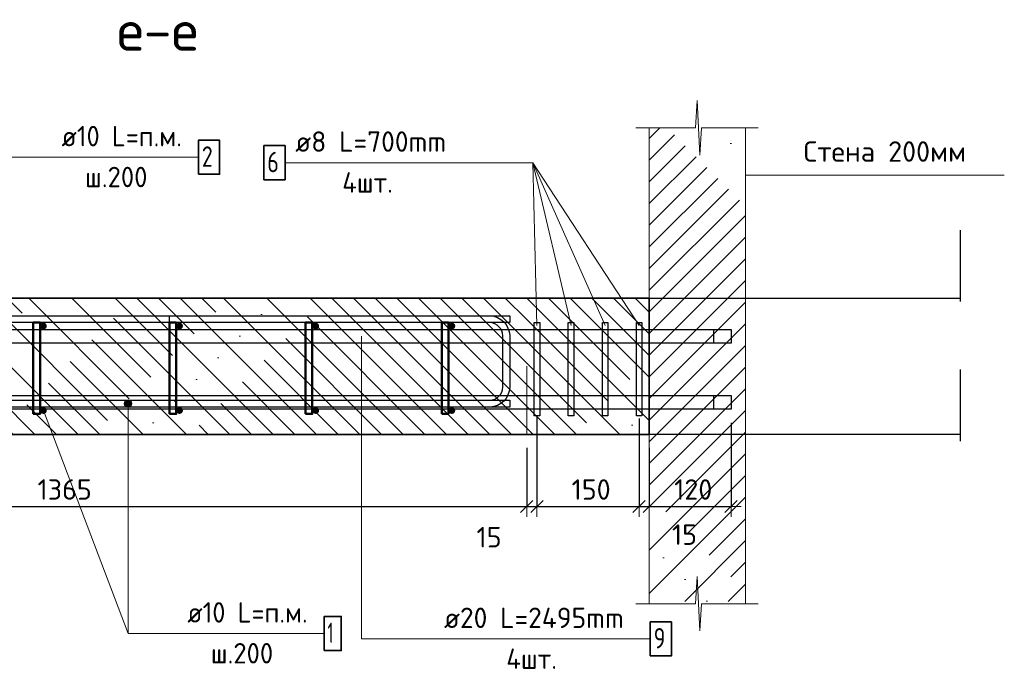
# Model space of a CAD drawing. Header units: metres. Extents: x -38 to 107, y -15 to 21.
# Tile 166 of 167: x 91.098 to 92.545, y -4.597 to -3.644. Entities that reach past the tile are written whole.
import ezdxf

# ---------------------------------------------------------------- set-up
doc = ezdxf.new("R2010")
doc.units = ezdxf.units.M
doc.header["$PDMODE"] = 65
for name, pattern in [('______2', [0.0405, 0.03, -0.0105]), ('______3', [0.5, 0.4, -0.1]), ('______4', [0.135, 0.105, -0.03])]:
    doc.linetypes.add(name, pattern=pattern)
for name, color, linetype, lineweight in [('XR$5$Арм. стержнями верхней зоны', 180, 'Continuous', 35), ('XR$5$Арм. стержнями нижней зоны', 180, 'Continuous', 35), ('XR$5$Арм.стержн. Арматура края', 96, 'Continuous', 35), ('XR$5$Арм.стержн. Хомут', 240, 'Continuous', 35), ('XR$5$Балка (1)', 7, '______3', 13), ('XR$5$ВК__отв в полу 1-2 эт', 220, 'Continuous', 25), ('XR$5$Перекрытие (1)', 7, 'Continuous', 35), ('XR$5$Размерная линия (1)', 7, 'Continuous', 13), ('XR$5$Текст_ общее_1', 7, 'Continuous', 13)]:
    doc.layers.add(name, color=color, linetype=linetype, lineweight=lineweight)
doc.layers.add('XR$5$Арм.стержн.Доп. Арм верхн.зоны Х', color=7, linetype='Continuous', lineweight=35, true_color=0x8c8cff)
doc.styles.add('ISOCPEUR', font='txt')
doc.dimstyles.new('DIMSTYLE_24', dxfattribs={"dimtxt": 0.03, "dimasz": 0.03, "dimexe": 0, "dimexo": 0, "dimgap": 0.015, "dimtad": 2, "dimdec": 0, "dimlfac": 1000, "dimrnd": 5, "dimzin": 12, "dimdsep": 46, "dimtxsty": 'ISOCPEUR', "dimblk1": 'ALL_ML_STRICH', "dimblk2": 'ALL_ML_STRICH', "dimsah": 1, "dimcen": 0, "dimclrd": 7, "dimclre": 256, "dimclrt": 7, "dimadec": 0, "dimazin": 0, "dimtfac": 1, "dimtdec": 0, "dimtix": 1, "dimtmove": 2, "dimatfit": 3, "dimfxl": 0, "dimtzin": 0, "dimlwd": 0, "dimlwe": -3, "dimarcsym": 0})
doc.dimstyles.new('DIMSTYLE_32', dxfattribs={"dimtxt": 0.03, "dimasz": 0.03, "dimexe": 0, "dimexo": 0, "dimgap": 0.015, "dimtad": 0, "dimdec": 0, "dimlfac": 1000, "dimrnd": 5, "dimzin": 12, "dimdsep": 46, "dimtxsty": 'ISOCPEUR', "dimblk1": 'ALL_ML_STRICH', "dimblk2": 'ALL_ML_STRICH', "dimsah": 1, "dimcen": 0, "dimclrd": 7, "dimclre": 256, "dimclrt": 7, "dimadec": 0, "dimazin": 0, "dimtfac": 1, "dimtdec": 0, "dimtix": 1, "dimtmove": 2, "dimatfit": 3, "dimfxl": 0, "dimtvp": 1.2, "dimtzin": 0, "dimlwd": 0, "dimlwe": -3, "dimarcsym": 0})
pattern_1 = [(135, (0, 0), (-0.031819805, -0.031819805), [0.4, -0.05, 0, -0.05]), (135, (-0.01591, -0.01591), (-0.031819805, -0.031819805), [0.8, -0.1, 0.1, -0.1])]

# ---------------------------------------------------------------- blocks, each defined once
blk = doc.blocks.new('ЭЛЕМЕНТ_УЗОРА_24')
at = {"color": 7, "linetype": 'Continuous', "lineweight": 13, "transparency": 33554687}
blk.add_line((92.1832, -3.8025), (92.1832, -3.8025), dxfattribs=at)
blk.add_lwpolyline([(92.0032, -3.8025), (92.0912, -3.8025), (92.0937, -3.7625), (92.0972, -3.8425), (92.1, -3.8025), (92.1832, -3.8025)], dxfattribs=at)
blk = doc.blocks.new('ЭЛЕМЕНТ_УЗОРА_25')
at = {"color": 7, "linetype": 'Continuous', "lineweight": 13, "transparency": 33554687}
blk.add_line((92.1832, -4.5011), (92.1832, -4.5011), dxfattribs=at)
blk.add_lwpolyline([(92.0032, -4.5011), (92.0912, -4.5011), (92.0937, -4.4611), (92.0972, -4.5411), (92.1, -4.5011), (92.1832, -4.5011)], dxfattribs=at)
blk = doc.blocks.new('ALL_ML_STRICH')
at = {"color": 0, "linetype": 'ByBlock', "lineweight": -2}
for p, q in [((0, -0.5), (0, 0.5)), ((-1, 0), (0.5, 0)), ((-0.3, -0.3), (0.3, 0.3))]:
    blk.add_line(p, q, dxfattribs=at)
blk = doc.blocks.new('*D885')
at = {"layer": 'DEFPOINTS', "color": 7, "linetype": 'Continuous', "lineweight": 13, "transparency": 33554687}
for p in [(90.4767, -4.2125), (91.8432, -4.2525), (90.4767, -4.3584)]:
    blk.add_point(p, dxfattribs=at)
at = {"layer": 'XR$5$Размерная линия (1)', "color": 9, "linetype": 'Continuous', "lineweight": -2, "true_color": 0xc7c7c7, "transparency": 33554687}
for p, q in [((90.4767, -4.2325), (90.4767, -4.3584)), ((91.8432, -4.2725), (91.8432, -4.3584))]:
    blk.add_line(p, q, dxfattribs=at)
at = {"layer": 'XR$5$Размерная линия (1)', "color": 7, "linetype": 'Continuous', "lineweight": -2, "transparency": 33554687}
blk.add_line((90.4767, -4.3584), (91.8432, -4.3584), dxfattribs=at)
at = {"layer": 'XR$5$Размерная линия (1)', "color": 7, "linetype": 'Continuous', "lineweight": 13, "transparency": 33554687, "xscale": 0.03, "yscale": 0.03, "zscale": 0.03, "rotation": 180}
blk.add_blockref('ALL_ML_STRICH', (90.4767, -4.3584), dxfattribs=at)
at = {"layer": 'XR$5$Размерная линия (1)', "color": 7, "linetype": 'Continuous', "lineweight": 13, "transparency": 33554687, "xscale": 0.03, "yscale": 0.03, "zscale": 0.03}
blk.add_blockref('ALL_ML_STRICH', (91.8432, -4.3584), dxfattribs=at)
at = {"layer": 'XR$5$Размерная линия (1)', "color": 7, "linetype": 'Continuous', "lineweight": 13, "transparency": 33554687, "insert": (91.1644, -4.3334), "char_height": 0.03, "width": 0.12, "attachment_point": 5, "style": 'ISOCPEUR'}
blk.add_mtext('\\A1;{1365}', dxfattribs=at)
blk = doc.blocks.new('*D886')
at = {"layer": 'DEFPOINTS', "color": 7, "linetype": 'Continuous', "lineweight": 13, "transparency": 33554687}
for p in [(91.8582, -4.2055), (91.8432, -4.2525), (91.8432, -4.3584)]:
    blk.add_point(p, dxfattribs=at)
at = {"layer": 'XR$5$Размерная линия (1)', "color": 9, "linetype": 'Continuous', "lineweight": -2, "true_color": 0xc7c7c7, "transparency": 33554687}
for p, q in [((91.8582, -4.2255), (91.8582, -4.3584)), ((91.8432, -4.2725), (91.8432, -4.3584))]:
    blk.add_line(p, q, dxfattribs=at)
at = {"layer": 'XR$5$Размерная линия (1)', "color": 7, "linetype": 'Continuous', "lineweight": -2, "transparency": 33554687}
blk.add_line((91.8432, -4.3584), (91.8582, -4.3584), dxfattribs=at)
at = {"layer": 'XR$5$Размерная линия (1)', "color": 7, "linetype": 'Continuous', "lineweight": 13, "transparency": 33554687, "xscale": 0.03, "yscale": 0.03, "zscale": 0.03, "rotation": 180}
blk.add_blockref('ALL_ML_STRICH', (91.8432, -4.3584), dxfattribs=at)
at = {"layer": 'XR$5$Размерная линия (1)', "color": 7, "linetype": 'Continuous', "lineweight": 13, "transparency": 33554687, "xscale": 0.03, "yscale": 0.03, "zscale": 0.03}
blk.add_blockref('ALL_ML_STRICH', (91.8582, -4.3584), dxfattribs=at)
at = {"layer": 'XR$5$Размерная линия (1)', "color": 7, "linetype": 'Continuous', "lineweight": 13, "transparency": 33554687, "insert": (91.7878, -4.4034), "char_height": 0.03, "width": 0.06, "attachment_point": 5, "style": 'ISOCPEUR'}
blk.add_mtext('\\A1;{15}', dxfattribs=at)
blk = doc.blocks.new('*D887')
at = {"layer": 'DEFPOINTS', "color": 7, "linetype": 'Continuous', "lineweight": 13, "transparency": 33554687}
for p in [(91.8582, -4.2055), (92.0082, -4.2094), (91.8582, -4.3584)]:
    blk.add_point(p, dxfattribs=at)
at = {"layer": 'XR$5$Размерная линия (1)', "color": 9, "linetype": 'Continuous', "lineweight": -2, "true_color": 0xc7c7c7, "transparency": 33554687}
for p, q in [((91.8582, -4.2255), (91.8582, -4.3584)), ((92.0082, -4.2294), (92.0082, -4.3584))]:
    blk.add_line(p, q, dxfattribs=at)
at = {"layer": 'XR$5$Размерная линия (1)', "color": 7, "linetype": 'Continuous', "lineweight": -2, "transparency": 33554687}
blk.add_line((91.8582, -4.3584), (92.0082, -4.3584), dxfattribs=at)
at = {"layer": 'XR$5$Размерная линия (1)', "color": 7, "linetype": 'Continuous', "lineweight": 13, "transparency": 33554687, "xscale": 0.03, "yscale": 0.03, "zscale": 0.03, "rotation": 180}
blk.add_blockref('ALL_ML_STRICH', (91.8582, -4.3584), dxfattribs=at)
at = {"layer": 'XR$5$Размерная линия (1)', "color": 7, "linetype": 'Continuous', "lineweight": 13, "transparency": 33554687, "xscale": 0.03, "yscale": 0.03, "zscale": 0.03}
blk.add_blockref('ALL_ML_STRICH', (92.0082, -4.3584), dxfattribs=at)
at = {"layer": 'XR$5$Размерная линия (1)', "color": 7, "linetype": 'Continuous', "lineweight": 13, "transparency": 33554687, "insert": (91.9377, -4.3334), "char_height": 0.03, "width": 0.09, "attachment_point": 5, "style": 'ISOCPEUR'}
blk.add_mtext('\\A1;{150}', dxfattribs=at)
blk = doc.blocks.new('*D888')
at = {"layer": 'DEFPOINTS', "color": 7, "linetype": 'Continuous', "lineweight": 13, "transparency": 33554687}
for p in [(92.0082, -4.2094), (92.0232, -4.2525), (92.0082, -4.3584)]:
    blk.add_point(p, dxfattribs=at)
at = {"layer": 'XR$5$Размерная линия (1)', "color": 9, "linetype": 'Continuous', "lineweight": -2, "true_color": 0xc7c7c7, "transparency": 33554687}
for p, q in [((92.0082, -4.2294), (92.0082, -4.3584)), ((92.0232, -4.2725), (92.0232, -4.3584))]:
    blk.add_line(p, q, dxfattribs=at)
at = {"layer": 'XR$5$Размерная линия (1)', "color": 7, "linetype": 'Continuous', "lineweight": -2, "transparency": 33554687}
blk.add_line((92.0082, -4.3584), (92.0232, -4.3584), dxfattribs=at)
at = {"layer": 'XR$5$Размерная линия (1)', "color": 7, "linetype": 'Continuous', "lineweight": 13, "transparency": 33554687, "xscale": 0.03, "yscale": 0.03, "zscale": 0.03, "rotation": 180}
blk.add_blockref('ALL_ML_STRICH', (92.0082, -4.3584), dxfattribs=at)
at = {"layer": 'XR$5$Размерная линия (1)', "color": 7, "linetype": 'Continuous', "lineweight": 13, "transparency": 33554687, "xscale": 0.03, "yscale": 0.03, "zscale": 0.03}
blk.add_blockref('ALL_ML_STRICH', (92.0232, -4.3584), dxfattribs=at)
at = {"layer": 'XR$5$Размерная линия (1)', "color": 7, "linetype": 'Continuous', "lineweight": 13, "transparency": 33554687, "insert": (92.0748, -4.3997), "char_height": 0.03, "width": 0.06, "attachment_point": 5, "style": 'ISOCPEUR'}
blk.add_mtext('\\A1;{15}', dxfattribs=at)
blk = doc.blocks.new('*D889')
at = {"layer": 'DEFPOINTS', "color": 7, "linetype": 'Continuous', "lineweight": 13, "transparency": 33554687}
for p in [(92.1432, -4.2155), (92.0232, -4.2525), (92.0232, -4.3584)]:
    blk.add_point(p, dxfattribs=at)
at = {"layer": 'XR$5$Размерная линия (1)', "color": 9, "linetype": 'Continuous', "lineweight": -2, "true_color": 0xc7c7c7, "transparency": 33554687}
for p, q in [((92.1432, -4.2355), (92.1432, -4.3584)), ((92.0232, -4.2725), (92.0232, -4.3584))]:
    blk.add_line(p, q, dxfattribs=at)
at = {"layer": 'XR$5$Размерная линия (1)', "color": 7, "linetype": 'Continuous', "lineweight": -2, "transparency": 33554687}
blk.add_line((92.0232, -4.3584), (92.1432, -4.3584), dxfattribs=at)
at = {"layer": 'XR$5$Размерная линия (1)', "color": 7, "linetype": 'Continuous', "lineweight": 13, "transparency": 33554687, "xscale": 0.03, "yscale": 0.03, "zscale": 0.03, "rotation": 180}
blk.add_blockref('ALL_ML_STRICH', (92.0232, -4.3584), dxfattribs=at)
at = {"layer": 'XR$5$Размерная линия (1)', "color": 7, "linetype": 'Continuous', "lineweight": 13, "transparency": 33554687, "xscale": 0.03, "yscale": 0.03, "zscale": 0.03}
blk.add_blockref('ALL_ML_STRICH', (92.1432, -4.3584), dxfattribs=at)
at = {"layer": 'XR$5$Размерная линия (1)', "color": 7, "linetype": 'Continuous', "lineweight": 13, "transparency": 33554687, "insert": (92.0877, -4.3334), "char_height": 0.03, "width": 0.09, "attachment_point": 5, "style": 'ISOCPEUR'}
blk.add_mtext('\\A1;{120}', dxfattribs=at)

msp = doc.modelspace()

# ---------------------------------------------------------------- hatches: boundary and pattern name
at = {"linetype": 'Continuous', "lineweight": 13, "transparency": 33554687}
h = msp.add_hatch(dxfattribs=at)
h.set_pattern_fill('__________539', scale=0.015, style=0, pattern_type=2)
h.set_pattern_definition([(45, (0, 0), (-0.031819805, 0.031819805), [0.4, -0.05, 0, -0.05]), (45, (-0.01591, 0.01591), (-0.031819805, 0.031819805), [0.8, -0.1, 0.1, -0.1])])
h.paths.add_polyline_path([(92.1646, -3.8025), (92.0232, -3.8025), (92.0232, -4.4979), (92.1646, -4.4979)], flags=0)
h = msp.add_hatch(dxfattribs=at)
h.set_pattern_fill('__________540', scale=0.015, style=0, pattern_type=2)
h.set_pattern_definition(pattern_1)
h.paths.add_polyline_path([(91.8432, -4.0525), (90.4232, -4.0525), (90.4232, -4.2525), (91.8432, -4.2525)], flags=0)
h = msp.add_hatch(dxfattribs=at)
h.set_pattern_fill('__________540', scale=0.015, style=0, pattern_type=2)
h.set_pattern_definition(pattern_1)
h.paths.add_polyline_path([(92.0232, -4.0525), (91.8432, -4.0525), (91.8432, -4.2525), (92.0232, -4.2525)], flags=0)
at = {"layer": 'XR$5$Арм. стержнями верхней зоны', "linetype": 'Continuous', "lineweight": 50, "transparency": 33554687}
for points in [[(91.1382, -4.0935), (91.1378, -4.0916), (91.1367, -4.09), (91.1351, -4.0889), (91.1332, -4.0885), (91.1313, -4.0889), (91.1296, -4.09), (91.1285, -4.0916), (91.1282, -4.0935), (91.1285, -4.0954), (91.1296, -4.097), (91.1313, -4.0981), (91.1332, -4.0985), (91.1351, -4.0981), (91.1367, -4.097), (91.1378, -4.0954)], [(91.3382, -4.0935), (91.3378, -4.0916), (91.3367, -4.09), (91.3351, -4.0889), (91.3332, -4.0885), (91.3313, -4.0889), (91.3296, -4.09), (91.3285, -4.0916), (91.3282, -4.0935), (91.3285, -4.0954), (91.3296, -4.097), (91.3313, -4.0981), (91.3332, -4.0985), (91.3351, -4.0981), (91.3367, -4.097), (91.3378, -4.0954)], [(91.5382, -4.0935), (91.5378, -4.0916), (91.5367, -4.09), (91.5351, -4.0889), (91.5332, -4.0885), (91.5313, -4.0889), (91.5296, -4.09), (91.5285, -4.0916), (91.5282, -4.0935), (91.5285, -4.0954), (91.5296, -4.097), (91.5313, -4.0981), (91.5332, -4.0985), (91.5351, -4.0981), (91.5367, -4.097), (91.5378, -4.0954)], [(91.7382, -4.0935), (91.7378, -4.0916), (91.7367, -4.09), (91.7351, -4.0889), (91.7332, -4.0885), (91.7313, -4.0889), (91.7296, -4.09), (91.7285, -4.0916), (91.7282, -4.0935), (91.7285, -4.0954), (91.7296, -4.097), (91.7313, -4.0981), (91.7332, -4.0985), (91.7351, -4.0981), (91.7367, -4.097), (91.7378, -4.0954)]]:
    msp.add_hatch(color=4, dxfattribs=at).paths.add_polyline_path(points)
at = {"layer": 'XR$5$Арм. стержнями нижней зоны', "linetype": 'Continuous', "lineweight": 13, "transparency": 33554687}
for points in [[(91.252, -4.2075), (91.2632, -4.2075), (91.2624, -4.2047)], [(91.252, -4.2075), (91.2624, -4.2047), (91.2527, -4.2047)], [(91.2527, -4.2103), (91.2632, -4.2075), (91.252, -4.2075)], [(91.2527, -4.2047), (91.2624, -4.2047), (91.2604, -4.2027)], [(91.2527, -4.2047), (91.2604, -4.2027), (91.2548, -4.2027)], [(91.2527, -4.2103), (91.2624, -4.2103), (91.2632, -4.2075)], [(91.2548, -4.2027), (91.2604, -4.2027), (91.2576, -4.2019)], [(91.2548, -4.2123), (91.2624, -4.2103), (91.2527, -4.2103)], [(91.2548, -4.2123), (91.2604, -4.2123), (91.2624, -4.2103)], [(91.2604, -4.2123), (91.2548, -4.2123), (91.2576, -4.2131)]]:
    msp.add_hatch(color=7, dxfattribs=at).paths.add_polyline_path(points)
at = {"layer": 'XR$5$Арм. стержнями нижней зоны', "linetype": 'Continuous', "lineweight": 50, "transparency": 33554687}
for points in [[(91.1382, -4.2175), (91.1378, -4.2156), (91.1367, -4.214), (91.1351, -4.2129), (91.1332, -4.2125), (91.1313, -4.2129), (91.1296, -4.214), (91.1285, -4.2156), (91.1282, -4.2175), (91.1285, -4.2194), (91.1296, -4.221), (91.1313, -4.2221), (91.1332, -4.2225), (91.1351, -4.2221), (91.1367, -4.221), (91.1378, -4.2194)], [(91.3382, -4.2175), (91.3378, -4.2156), (91.3367, -4.214), (91.3351, -4.2129), (91.3332, -4.2125), (91.3313, -4.2129), (91.3296, -4.214), (91.3285, -4.2156), (91.3282, -4.2175), (91.3285, -4.2194), (91.3296, -4.221), (91.3313, -4.2221), (91.3332, -4.2225), (91.3351, -4.2221), (91.3367, -4.221), (91.3378, -4.2194)], [(91.5382, -4.2175), (91.5378, -4.2156), (91.5367, -4.214), (91.5351, -4.2129), (91.5332, -4.2125), (91.5313, -4.2129), (91.5296, -4.214), (91.5285, -4.2156), (91.5282, -4.2175), (91.5285, -4.2194), (91.5296, -4.221), (91.5313, -4.2221), (91.5332, -4.2225), (91.5351, -4.2221), (91.5367, -4.221), (91.5378, -4.2194)], [(91.7382, -4.2175), (91.7378, -4.2156), (91.7367, -4.214), (91.7351, -4.2129), (91.7332, -4.2125), (91.7313, -4.2129), (91.7296, -4.214), (91.7285, -4.2156), (91.7282, -4.2175), (91.7285, -4.2194), (91.7296, -4.221), (91.7313, -4.2221), (91.7332, -4.2225), (91.7351, -4.2221), (91.7367, -4.221), (91.7378, -4.2194)]]:
    msp.add_hatch(color=4, dxfattribs=at).paths.add_polyline_path(points)

# ---------------------------------------------------------------- linework, layer by layer
at = {"color": 7, "linetype": 'Continuous', "lineweight": 13, "transparency": 33554687}
for p, q in [((92.0232, -4.5011), (92.0232, -3.8025)), ((92.1646, -3.8025), (92.1646, -4.5011)), ((92.1646, -3.872), (92.5446, -3.872))]:
    msp.add_line(p, q, dxfattribs=at)
at = {"color": 7, "linetype": '______4', "lineweight": 25, "transparency": 33554687}
for p, q in [((92.4797, -3.9525), (92.4797, -4.3525)), ((92.1232, -4.2525), (91.9232, -4.2525))]:
    msp.add_line(p, q, dxfattribs=at)
at = {"color": 7, "linetype": 'Continuous', "lineweight": 35, "transparency": 33554687}
for p, q in [((91.8432, -4.0525), (90.4232, -4.0525)), ((92.0232, -4.0525), (91.8432, -4.0525)), ((92.0232, -4.2525), (92.0232, -4.0525)), ((90.4232, -4.2525), (91.8432, -4.2525)), ((91.8432, -4.2525), (92.0232, -4.2525))]:
    msp.add_line(p, q, dxfattribs=at)
at = {"layer": 'XR$5$Арм. стержнями верхней зоны', "color": 7, "linetype": 'Continuous', "lineweight": 13, "transparency": 33554687}
msp.add_line((91.0729, -3.8457), (91.3609, -3.8457), dxfattribs=at)
at = {"layer": 'XR$5$Арм. стержнями верхней зоны', "color": 7, "linetype": 'Continuous', "lineweight": 35, "transparency": 33554687}
msp.add_lwpolyline([(91.3609, -3.8707), (91.3919, -3.8707), (91.3919, -3.8207), (91.3609, -3.8207), (91.3609, -3.8707)], dxfattribs=at)
at = {"layer": 'XR$5$Арм. стержнями верхней зоны', "color": 4, "linetype": 'Continuous', "lineweight": 25, "transparency": 33554687}
msp.add_lwpolyline([(90.4482, -4.0785), (91.8182, -4.0785), (91.8182, -4.0885), (90.4482, -4.0885), (90.4482, -4.0785)], dxfattribs=at)
msp.add_lwpolyline([(90.4482, -4.0785), (91.8182, -4.0785), (91.8182, -4.0885), (90.4482, -4.0885), (90.4482, -4.0785)], dxfattribs=at)
at = {"layer": 'XR$5$Арм. стержнями нижней зоны', "color": 7, "linetype": 'Continuous', "lineweight": 13, "transparency": 33554687}
for p, q in [((91.252, -4.2075), (91.252, -4.2075)), ((91.2576, -4.2019), (91.2576, -4.2019)), ((91.2576, -4.5448), (91.2576, -4.2075)), ((91.2632, -4.2075), (91.2632, -4.2075)), ((91.2576, -4.2131), (91.2576, -4.2131)), ((91.2576, -4.5448), (91.5456, -4.5448))]:
    msp.add_line(p, q, dxfattribs=at)
at = {"layer": 'XR$5$Арм. стержнями нижней зоны', "color": 4, "linetype": 'Continuous', "lineweight": 25, "transparency": 33554687}
msp.add_lwpolyline([(90.4482, -4.2025), (91.8182, -4.2025), (91.8182, -4.2125), (90.4482, -4.2125), (90.4482, -4.2025)], dxfattribs=at)
msp.add_lwpolyline([(90.4482, -4.2025), (91.8182, -4.2025), (91.8182, -4.2125), (90.4482, -4.2125), (90.4482, -4.2025)], dxfattribs=at)
at = {"layer": 'XR$5$Арм. стержнями нижней зоны', "color": 7, "linetype": 'Continuous', "lineweight": 35, "transparency": 33554687}
msp.add_lwpolyline([(91.5456, -4.5698), (91.5706, -4.5698), (91.5706, -4.5198), (91.5456, -4.5198), (91.5456, -4.5698)], dxfattribs=at)
at = {"layer": 'XR$5$Арм. стержнями нижней зоны', "color": 7, "linetype": 'Continuous', "lineweight": 13, "transparency": 33554687}
msp.add_circle((91.2576, -4.2075), 0.00563, dxfattribs=at)
at = {"layer": 'XR$5$Арм.стержн. Арматура края', "color": 4, "linetype": 'Continuous', "lineweight": 50, "transparency": 33554687}
for points in [[(91.1182, -4.2225), (91.1182, -4.0885), (91.1282, -4.0885), (91.1282, -4.2225), (91.1182, -4.2225)], [(91.3182, -4.2225), (91.3182, -4.0885), (91.3282, -4.0885), (91.3282, -4.2225), (91.3182, -4.2225)], [(91.5182, -4.2225), (91.5182, -4.0885), (91.5282, -4.0885), (91.5282, -4.2225), (91.5182, -4.2225)], [(91.7182, -4.2225), (91.7182, -4.0885), (91.7282, -4.0885), (91.7282, -4.2225), (91.7182, -4.2225)]]:
    msp.add_lwpolyline(points, dxfattribs=at)
at = {"layer": 'XR$5$Арм.стержн. Арматура края', "color": 4, "linetype": 'Continuous', "lineweight": 25, "transparency": 33554687}
msp.add_lwpolyline([(91.3182, -4.2025), (91.7889, -4.2025), (91.7925, -4.202), (91.7962, -4.2008), (91.7996, -4.1989), (91.8023, -4.1966), (91.8046, -4.1939), (91.8065, -4.1905), (91.8077, -4.1869), (91.8082, -4.1832), (91.8082, -4.1078), (91.8077, -4.1041), (91.8065, -4.1005), (91.8046, -4.0971), (91.8023, -4.0944), (91.7996, -4.0921), (91.7962, -4.0902), (91.7925, -4.089), (91.7889, -4.0885), (91.3182, -4.0885), (91.3182, -4.0785), (91.7896, -4.0785), (91.7948, -4.0792), (91.8003, -4.081), (91.8053, -4.0838), (91.8094, -4.0873), (91.8128, -4.0914), (91.8156, -4.0964), (91.8174, -4.1018), (91.8182, -4.1071), (91.8182, -4.1839), (91.8174, -4.1891), (91.8156, -4.1946), (91.8128, -4.1996), (91.8094, -4.2037), (91.8053, -4.2072), (91.8003, -4.21), (91.7948, -4.2118), (91.7896, -4.2125), (91.3182, -4.2125), (91.3182, -4.2025)], dxfattribs=at)
msp.add_lwpolyline([(91.3182, -4.2025), (91.7889, -4.2025), (91.7925, -4.202), (91.7962, -4.2008), (91.7996, -4.1989), (91.8023, -4.1966), (91.8046, -4.1939), (91.8065, -4.1905), (91.8077, -4.1869), (91.8082, -4.1832), (91.8082, -4.1078), (91.8077, -4.1041), (91.8065, -4.1005), (91.8046, -4.0971), (91.8023, -4.0944), (91.7996, -4.0921), (91.7962, -4.0902), (91.7925, -4.089), (91.7889, -4.0885), (91.3182, -4.0885), (91.3182, -4.0785), (91.7896, -4.0785), (91.7948, -4.0792), (91.8003, -4.081), (91.8053, -4.0838), (91.8094, -4.0873), (91.8128, -4.0914), (91.8156, -4.0964), (91.8174, -4.1018), (91.8182, -4.1071), (91.8182, -4.1839), (91.8174, -4.1891), (91.8156, -4.1946), (91.8128, -4.1996), (91.8094, -4.2037), (91.8053, -4.2072), (91.8003, -4.21), (91.7948, -4.2118), (91.7896, -4.2125), (91.3182, -4.2125), (91.3182, -4.2025)], dxfattribs=at)
at = {"layer": 'XR$5$Арм.стержн. Хомут', "color": 7, "linetype": 'Continuous', "lineweight": 13, "transparency": 33554687}
for p, q in [((91.4881, -3.8537), (91.8521, -3.8537)), ((91.8521, -3.8537), (92.0082, -4.0925)), ((91.8521, -3.8537), (91.9582, -4.0925)), ((91.8521, -3.8537), (91.9082, -4.0925)), ((91.8521, -3.8537), (91.8582, -4.0925))]:
    msp.add_line(p, q, dxfattribs=at)
at = {"layer": 'XR$5$Арм.стержн. Хомут', "color": 7, "linetype": 'Continuous', "lineweight": 35, "transparency": 33554687}
msp.add_lwpolyline([(91.4571, -3.8787), (91.4881, -3.8787), (91.4881, -3.8287), (91.4571, -3.8287), (91.4571, -3.8787)], dxfattribs=at)
at = {"layer": 'XR$5$Арм.стержн. Хомут', "color": 40, "linetype": 'Continuous', "lineweight": 25, "transparency": 33554687}
for points in [[(91.8622, -4.0885), (91.8622, -4.2255), (91.8542, -4.2255), (91.8542, -4.0885), (91.8622, -4.0885)], [(91.9122, -4.0885), (91.9122, -4.2255), (91.9042, -4.2255), (91.9042, -4.0885), (91.9122, -4.0885)], [(91.9622, -4.0885), (91.9622, -4.2255), (91.9542, -4.2255), (91.9542, -4.0885), (91.9622, -4.0885)], [(92.0122, -4.0885), (92.0122, -4.2255), (92.0042, -4.2255), (92.0042, -4.0885), (92.0122, -4.0885)]]:
    msp.add_lwpolyline(points, dxfattribs=at)
at = {"layer": 'XR$5$Арм.стержн.Доп. Арм верхн.зоны Х', "color": 7, "linetype": 'Continuous', "lineweight": 13, "transparency": 33554687}
for q in [(91.6006, -4.1085), (91.6006, -4.1085), (91.6006, -4.2055), (91.6006, -4.2055), (92.0246, -4.5528)]:
    msp.add_line((91.6006, -4.5528), q, dxfattribs=at)
at = {"layer": 'XR$5$Арм.стержн.Доп. Арм верхн.зоны Х', "color": 7, "linetype": 'Continuous', "lineweight": 25, "transparency": 33554687}
for points in [[(92.1432, -4.1185), (90.4732, -4.1185), (90.4732, -4.0985), (92.1432, -4.0985), (92.1432, -4.1185)], [(92.1177, -4.1185), (90.4732, -4.1185), (90.4732, -4.0985), (92.1177, -4.0985), (92.1177, -4.1185)], [(92.1177, -4.2155), (90.4732, -4.2155), (90.4732, -4.1955), (92.1177, -4.1955), (92.1177, -4.2155)], [(92.1432, -4.2155), (90.4732, -4.2155), (90.4732, -4.1955), (92.1432, -4.1955), (92.1432, -4.2155)]]:
    msp.add_lwpolyline(points, dxfattribs=at)
at = {"layer": 'XR$5$Арм.стержн.Доп. Арм верхн.зоны Х', "color": 7, "linetype": 'Continuous', "lineweight": 35, "transparency": 33554687}
msp.add_lwpolyline([(92.0246, -4.5778), (92.0556, -4.5778), (92.0556, -4.5278), (92.0246, -4.5278), (92.0246, -4.5778)], dxfattribs=at)
at = {"layer": 'XR$5$Балка (1)', "color": 7, "linetype": '______2', "lineweight": 25, "transparency": 33554687}
msp.add_line((92.0232, -4.0525), (92.0232, -4.0525), dxfattribs=at)
at = {"layer": 'XR$5$ВК__отв в полу 1-2 эт', "color": 7, "linetype": 'Continuous', "lineweight": 13, "transparency": 33554687}
msp.add_line((91.1332, -4.2175), (91.2576, -4.5448), dxfattribs=at)
at = {"layer": 'XR$5$Перекрытие (1)', "color": 7, "linetype": '______2', "lineweight": 18, "transparency": 33554687}
msp.add_line((91.8432, -4.2525), (91.8432, -4.0525), dxfattribs=at)
at = {"layer": 'XR$5$Перекрытие (1)', "color": 7, "linetype": 'Continuous', "lineweight": 25, "transparency": 33554687}
for p, q in [((92.0232, -4.0525), (92.4797, -4.0525)), ((92.4797, -4.2525), (92.0232, -4.2525))]:
    msp.add_line(p, q, dxfattribs=at)

# ---------------------------------------------------------------- block references
at = {"color": 7, "linetype": 'Continuous', "lineweight": 13, "transparency": 33554687}
for name in ['ЭЛЕМЕНТ_УЗОРА_24', 'ЭЛЕМЕНТ_УЗОРА_25']:
    msp.add_blockref(name, (0, 0), dxfattribs=at)

# ---------------------------------------------------------------- texts
at = {"color": 7, "linetype": 'Continuous', "lineweight": 13, "transparency": 33554687, "insert": (91.301, -3.6594), "char_height": 0.06, "width": 0.153391, "attachment_point": 5, "style": 'ISOCPEUR'}
msp.add_mtext('\\A1;{\\fISOCPEUR|i0|b0;\\H0.060000;\\W1.000000;\\C7;е-е}\\P', dxfattribs=at)
at = {"layer": 'XR$5$Арм. стержнями верхней зоны', "color": 7, "linetype": 'Continuous', "lineweight": 25, "transparency": 33554687, "char_height": 0.03, "attachment_point": 7, "style": 'ISOCPEUR'}
for s, insert, width in [('\\W0.94;ø10 L=п.м.', (91.1599, -3.8297), 0.199983), ('\\W0.78;2', (91.3659, -3.8597), 0.032641), ('\\W0.95;ш.200 ', (91.1944, -3.8897), 0.1312)]:
    msp.add_mtext(s, dxfattribs=dict(at, insert=insert, width=width))
at = {"layer": 'XR$5$Арм. стержнями нижней зоны', "color": 7, "linetype": 'Continuous', "lineweight": 25, "transparency": 33554687, "char_height": 0.03, "attachment_point": 7, "style": 'ISOCPEUR'}
for s, insert, width in [('\\W0.94;ø10 L=п.м.', (91.3446, -4.5288), 0.199983), ('\\W0.56;1', (91.5506, -4.5588), 0.023333), ('\\W0.95;ш.200 ', (91.3791, -4.5888), 0.1312)]:
    msp.add_mtext(s, dxfattribs=dict(at, insert=insert, width=width))
at = {"layer": 'XR$5$Арм.стержн. Хомут', "color": 7, "linetype": 'Continuous', "lineweight": 25, "transparency": 33554687, "char_height": 0.03, "attachment_point": 7, "style": 'ISOCPEUR'}
for s, insert, width in [('\\W0.98;ø8 L=700mm ', (91.5031, -3.8377), 0.257527), ('\\W0.78;6', (91.4621, -3.8677), 0.032641), ('\\W0.95;4шт. ', (91.5721, -3.8977), 0.119158)]:
    msp.add_mtext(s, dxfattribs=dict(at, insert=insert, width=width))
at = {"layer": 'XR$5$Арм.стержн.Доп. Арм верхн.зоны Х', "color": 7, "linetype": 'Continuous', "lineweight": 25, "transparency": 33554687, "char_height": 0.03, "attachment_point": 7, "style": 'ISOCPEUR'}
for s, insert, width in [('\\W0.98;ø20 L=2495mm ', (91.7216, -4.5368), 0.302554), ('\\W0.78;9', (92.0296, -4.5668), 0.032641), ('\\W0.95;4шт. ', (91.8131, -4.5968), 0.119158)]:
    msp.add_mtext(s, dxfattribs=dict(at, insert=insert, width=width))
at = {"layer": 'XR$5$Текст_ общее_1', "color": 7, "linetype": 'Continuous', "lineweight": 13, "transparency": 33554687, "insert": (92.3692, -3.8373), "char_height": 0.03, "width": 0.257639, "attachment_point": 5, "style": 'ISOCPEUR'}
msp.add_mtext('\\A1;{\\fISOCPEUR|i0|b0;\\H0.030000;\\W1.000000;\\C7;Стена 200мм}\\P', dxfattribs=at)

# ---------------------------------------------------------------- dimensions: what is measured, and where the dimension line sits
at = {"layer": 'XR$5$Размерная линия (1)', "color": 7, "linetype": 'Continuous', "lineweight": 13, "transparency": 33554687}
for base, p1, p2, dimstyle, picture, middle in [((91.8582, -4.3584), (91.8432, -4.2725), (91.8582, -4.2255), 'DIMSTYLE_32', '*D886', (91.7878, -4.4034)), ((92.0082, -4.3584), (91.8582, -4.2255), (92.0082, -4.2294), 'DIMSTYLE_24', '*D887', (91.9377, -4.3334)), ((91.84317, -4.35845), (90.47673, -4.2325), (91.84317, -4.2725), 'DIMSTYLE_24', '*D885', (91.16445, -4.33345)), ((92.0232, -4.3584), (92.0082, -4.2294), (92.0232, -4.2725), 'DIMSTYLE_32', '*D888', (92.0748, -4.3997)), ((92.1432, -4.3584), (92.0232, -4.2725), (92.1432, -4.2355), 'DIMSTYLE_24', '*D889', (92.0877, -4.3334))]:
    dim = msp.add_linear_dim(base=base, p1=p1, p2=p2, dimstyle=dimstyle, override={"dimpost": '<>', "dimclrd": 7, "dimclre": 9, "dimclrt": 7, "dimlwd": 0, "dimlwe": 65533}, dxfattribs=at)
    dim.commit()
    dim.dimension.update_dxf_attribs({"geometry": picture, "text_midpoint": middle, "dimtype": 160})

doc.saveas('drawing.dxf')
